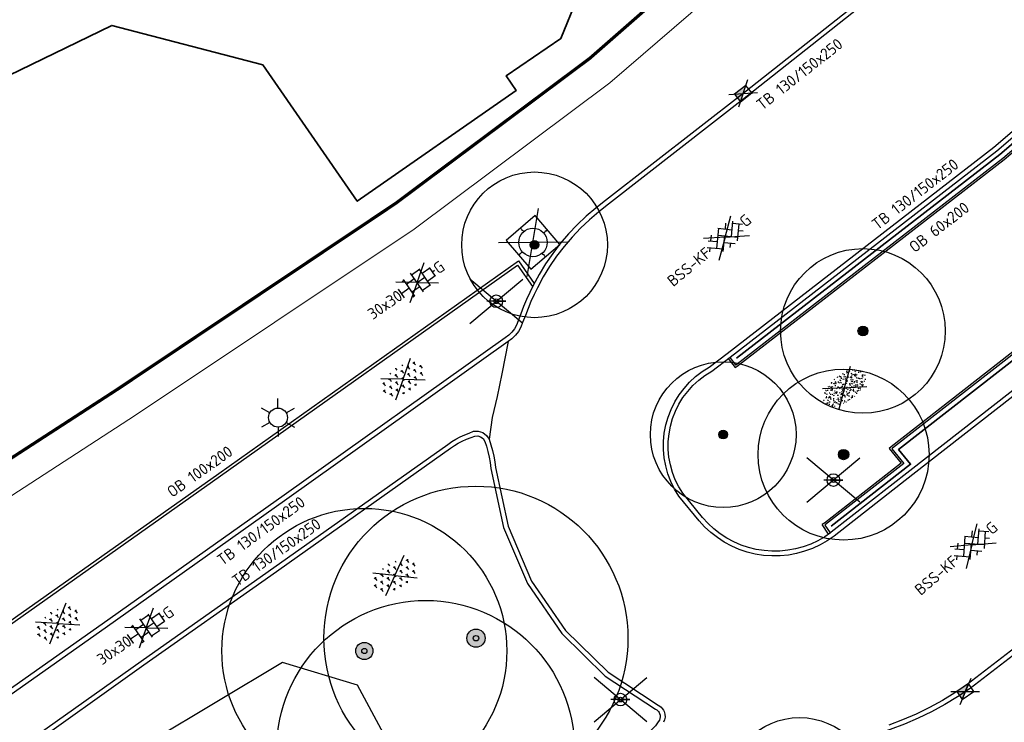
# Model space of a CAD drawing. Header units: metres. Extents: x 92877 to 94117, y 464509 to 465451.
# Tile 6 of 102: x 93062 to 93093, y 464864 to 464886. Entities that reach past the tile are written whole.
import ezdxf
from ezdxf.enums import TextEntityAlignment as Align

# ---------------------------------------------------------------- set-up
doc = ezdxf.new("R2010")
doc.units = ezdxf.units.M
doc.linetypes.add('XX-PROJECTGRENS', pattern=[18, 12, -3, 0, -3])
doc.layers.get('0').update_dxf_attribs({"linetype": 'CONTINUOUS'})
for name, color, linetype, lineweight in [('B-WE-GR-BOOM-S', 90, 'CONTINUOUS', 25), ('B-WE-KL-ET_LS_OV_LICHTMAST-S', 252, 'CONTINUOUS', 25), ('B-WE-OG-TOPOGRAFIE_BEBOUWING-GV', 252, 'CONTINUOUS', 35), ('B-WE-VH-VERHARDING-GV', 252, 'CONTINUOUS', 18), ('N-WE-KG-GRENS_PROJECT-G', 1, 'XX-PROJECTGRENS', 35), ('V-WE-GR-BEPLANTING_NATUUR-S', 90, 'CONTINUOUS', 25), ('V-WE-GR-GRAS-S', 60, 'CONTINUOUS', 25), ('V-WE-IE-MEUBILAIR_WEGMEUBILAIR_BOOMKRANS-S', 7, 'CONTINUOUS', 25), ('V-WE-IE-MEUBILAIR_WEGMEUBILAIR_VERKEERSBORD-S', 7, 'CONTINUOUS', 25), ('V-WE-IE-TERREINAFSCHEIDING_KUNSTMATIG_HEKWERK-G', 20, 'IE-TERREINAFSCHEIDING-KUNSTMATIG-V', 35), ('V-WE-OG-TERREIN_CULTUURSCHEIDING-G', 7, 'CONTINUOUS', 25), ('V-WE-RI-HWA_KOLK-S', 150, 'CONTINUOUS', 25), ('V-WE-VH-KANTOPSLUITING-T18', 10, 'CONTINUOUS', 18), ('V-WE-VH-KANTOPSLUITING_OPSLUITBAND_100X200-G', 150, 'VH-OPSLUITBAND_100X200-V', 25), ('V-WE-VH-KANTOPSLUITING_OPSLUITBAND_60X200-G', 150, 'VH-OPSLUITBAND_60X200-V', 25), ('V-WE-VH-KANTOPSLUITING_TROTTOIRBAND_130 150-G', 210, 'VH-TROTTOIRBAND_130-150-V', 25), ('V-WE-VH-KANTOPSLUITING_VOORKANTBAND-G', 50, 'CONTINUOUS', 25), ('V-WE-VH-MATERIAALGRENS-G', 7, 'CONTINUOUS-V', 25), ('V-WE-VH-VERHARDING_BETONSTRAATSTEEN-S', 252, 'CONTINUOUS', 25), ('V-WE-VH-VERHARDING_TEGEL-S', 252, 'CONTINUOUS', 25)]:
    doc.layers.add(name, color=color, linetype=linetype, lineweight=lineweight)
doc.styles.add('NLCS-ISO', font='NLCS-ISO.ttf')
doc.styles.add('NLCS-ISO-M200-T18', font='NLCS-ISO.ttf', dxfattribs={"height": 0.36})
doc.linetypes.add('CONTINUOUS-V', pattern='A,3.5,[24,NLCS.SHX,S=0.5,R=0,X=0,Y=0],3.5', length=7)
doc.linetypes.add('IE-TERREINAFSCHEIDING-KUNSTMATIG-V', pattern='A,2,[24,NLCS.SHX,S=0.6,R=0,X=-1,Y=0],2,[82,NLCS.SHX,S=0.75,R=90,X=0,Y=0],2,[24,NLCS.SHX,S=0.6,R=0,X=1,Y=0],2,-2', length=10)
doc.linetypes.add('VH-OPSLUITBAND_100X200-V', pattern='A,4,[24,NLCS.SHX,S=1,R=0,X=0,Y=0],4,-2,4,-2', length=16)
doc.linetypes.add('VH-OPSLUITBAND_60X200-V', pattern='A,3,[24,NLCS.SHX,S=1,R=0,X=0,Y=0],3,-2,2,-2', length=12)
doc.linetypes.add('VH-TROTTOIRBAND_130-150-V', pattern='A,2.5,[24,NLCS.SHX,S=1,R=0,X=0,Y=0],2.5,-2,2,-2,2,-2', length=15)

# ---------------------------------------------------------------- blocks, each defined once
blk = doc.blocks.new('V-SIE-WEG_BOOMKRANS')
at = {"color": 0}
for p, q in [((-0.836, -0.701), (0.836, 0.701)), ((0.836, -0.701), (-0.836, 0.701))]:
    blk.add_line(p, q, dxfattribs=at)
at = {"flags": 128}
blk.add_lwpolyline([(-0.6, -0.6), (0.6, -0.6), (0.6, 0.6), (-0.6, 0.6)], close=True, dxfattribs=at)
for points in [[(-0.001, 0.6), (-0.001, 0.551), (-0.016, 0.525), (-0.001, 0.498), (-0.001, 0.45)], [(0.6, 0.001), (0.551, 0.001), (0.525, 0.016), (0.498, 0.001), (0.45, 0.001)], [(-0.6, -0.001), (-0.551, -0.001), (-0.525, -0.016), (-0.498, -0.001), (-0.45, -0.001)], [(0.001, -0.6), (0.001, -0.551), (0.016, -0.525), (0.001, -0.498), (0.001, -0.45)]]:
    blk.add_lwpolyline(points, dxfattribs=at)
blk.add_circle((0, 0), 0.45)
blk = doc.blocks.new('V-SRI-KOLK_TROTTOIR-SO')
blk.add_hatch(color=256).paths.add_polyline_path([(1.125, 0.75), (-1.125, 0.75), (-1.125, -0.75)])
at = {"ltscale": 0.1}
for p, q in [((-1.875, 1.25), (1.875, -1.25)), ((1.875, 1.25), (-1.875, -1.25))]:
    blk.add_line(p, q, dxfattribs=at)
blk.add_line((-1.125, -0.75), (1.125, 0.75))
at = {"flags": 128}
blk.add_lwpolyline([(-1.125, -0.75), (1.125, -0.75), (1.125, 0.75), (-1.125, 0.75)], close=True, dxfattribs=at)
blk = doc.blocks.new('V-SVH-TEGEL_300X300_DUN_HALFST_KL-SO')
at = {"ltscale": 0.1}
for q in [(-2.73, 1.96), (2.73, 1.96), (-2.75, -1.98), (2.75, -1.98)]:
    blk.add_line((0, 0), q, dxfattribs=at)
for p, q in [((-1.5, -1.6), (-1.5, 1.6)), ((0, -1.78), (0, 1.78)), ((1.5, -1.6), (1.5, 1.6)), ((-3.08, 0.75), (-3, 0.75)), ((-3, -0.83), (-3, 0.83)), ((-3, 0), (-1.5, 0)), ((-1.84, 1.5), (-1.5, 1.5)), ((-1.5, 0.75), (0, 0.75)), ((0, 1.5), (1.5, 1.5)), ((0, 0), (1.5, 0)), ((1.5, 0.75), (3, 0.75)), ((3, -0.83), (3, 0.83)), ((3, 0), (3.39, 0)), ((-3.08, -0.75), (-3, -0.75)), ((-1.84, -1.5), (-1.5, -1.5)), ((-1.5, -0.75), (0, -0.75)), ((0, -1.5), (1.5, -1.5)), ((1.5, -0.75), (3, -0.75))]:
    blk.add_line(p, q)
at = {"style": 'NLCS-ISO'}
blk.add_attdef('FORMAAT', text='', height=1.8, dxfattribs=at).set_placement((-3.18, 0), align=Align.MIDDLE_RIGHT)
blk.add_attdef('KLEUR', text='', height=1.8, dxfattribs=at).set_placement((3.49, 0), align=Align.MIDDLE_LEFT)
at = {"style": 'NLCS-ISO', "flags": 1}
blk.add_attdef('FUNCTIE', text='', height=1.8, dxfattribs=at).set_placement((0.12, -3.58), align=Align.MIDDLE_CENTER)
blk = doc.blocks.new('V-SVH-BSS_KEIFORMAAT_KEPER_KL-SO')
for p, q in [((0, 0), (-2.8, 2.01)), ((-2.15, -0.53), (0.08, 1.7)), ((-2.15, 0.96), (-1.49, 1.62)), ((-0.02, 1.8), (1.56, 0.22)), ((0, 0), (2.8, 2.01)), ((0.82, 0.96), (1.48, 1.62)), ((-3.36, -0.25), (-2.89, 0.22)), ((-3.23, 0.55), (-1.41, -1.27)), ((-2.44, 1.25), (-1.41, 0.22)), ((-1.7, -1.56), (0.08, 0.22)), ((-0.67, 0.96), (1.56, -1.27)), ((0.82, -0.53), (2.54, 1.19)), ((1.14, -1.7), (3.05, 0.22)), ((2.3, 0.96), (3.39, -0.13)), ((0, 0), (-3.13, -2.25)), ((-0.67, -0.53), (0.58, -1.77)), ((-0.44, -1.78), (0.08, -1.27)), ((0, 0), (3.13, -2.25)), ((2.3, -0.53), (2.8, -1.02))]:
    blk.add_line(p, q)
at = {"style": 'NLCS-ISO'}
blk.add_attdef('FORMAAT', text='', height=1.8, dxfattribs=at).set_placement((-3.39, -0.02), align=Align.MIDDLE_RIGHT)
blk.add_attdef('KLEUR', text='', height=1.8, dxfattribs=at).set_placement((3.39, 0), align=Align.MIDDLE_LEFT)
at = {"style": 'NLCS-ISO', "flags": 1}
blk.add_attdef('FUNCTIE', text='', height=1.8, dxfattribs=at).set_placement((0.12, -3.58), align=Align.MIDDLE_CENTER)
blk = doc.blocks.new('V-SGR-GRAS_01-SO')
at = {"ltscale": 0.1}
for p, q in [((0, 0), (-1.427, 1.027)), ((-0.939, 0.84), (-1.004, 0.878)), ((-0.892, 0.812), (-0.817, 0.812)), ((-0.576, 0.919), (-0.64, 0.957)), ((-0.562, 0.919), (-0.509, 0.972)), ((-0.427, 0.785), (-0.499, 0.804)), ((-0.317, 0.812), (-0.242, 0.812)), ((-0.316, 0.774), (-0.244, 0.793)), ((-0.278, 0.735), (-0.291, 0.809)), ((-0.212, 0.998), (-0.269, 1.031)), ((0, 0), (1.427, 1.027)), ((0.073, 0.993), (0.138, 1.031)), ((0.239, 0.923), (0.312, 0.942)), ((0.258, 0.812), (0.333, 0.812)), ((0.317, 0.814), (0.304, 0.888)), ((0.594, 0.925), (0.522, 0.945)), ((0.649, 0.79), (0.584, 0.827)), ((0.833, 0.812), (0.908, 0.812)), ((0.912, 0.894), (0.907, 0.925)), ((0.927, 0.764), (0.992, 0.802)), ((1.012, 0.869), (0.947, 0.906)), ((1.15, 0.777), (1.077, 0.796)), ((1.109, 0.767), (1.182, 0.787)), ((-1.964, -0.07), (-1.977, 0.004)), ((-1.93, 0.188), (-1.925, 0.244)), ((-1.893, 0.237), (-1.921, 0.253)), ((-1.668, 0.023), (-1.595, 0.043)), ((-1.596, 0.241), (-1.649, 0.294)), ((-1.53, 0.316), (-1.595, 0.353)), ((-1.448, 0.644), (-1.521, 0.664)), ((-1.517, 0.187), (-1.442, 0.187)), ((-1.469, 0.576), (-1.482, 0.65)), ((-1.358, 0.206), (-1.431, 0.226)), ((-1.427, 0.476), (-1.354, 0.496)), ((0, 0), (-1.427, -1.027)), ((-1.421, 0.131), (-1.356, 0.168)), ((-1.369, 0.009), (-1.382, 0.083)), ((-1.375, 0.106), (-1.322, 0.159)), ((-1.334, 0.111), (-1.328, 0.186)), ((-1.302, 0.761), (-1.324, 0.774)), ((-1.284, 0.684), (-1.278, 0.759)), ((-1.167, 0.395), (-1.232, 0.432)), ((-1.172, 0.241), (-1.225, 0.294)), ((-1.154, 0.647), (-1.207, 0.7)), ((-1.112, 0.172), (-1.04, 0.192)), ((-1.032, 0.028), (-1.097, 0.066)), ((-0.968, 0.512), (-0.915, 0.565)), ((-0.893, 0.496), (-0.965, 0.515)), ((-0.942, 0.187), (-0.867, 0.187)), ((-0.923, 0.418), (-0.858, 0.456)), ((-0.873, 0.655), (-0.886, 0.729)), ((-0.803, 0.057), (-0.875, 0.077)), ((-0.871, 0.625), (-0.799, 0.644)), ((-0.804, 0.474), (-0.869, 0.511)), ((-0.747, 0.241), (-0.8, 0.294)), ((-0.773, 0.089), (-0.786, 0.163)), ((-0.73, 0.647), (-0.783, 0.7)), ((-0.739, 0.034), (-0.732, 0.109)), ((-0.669, 0.107), (-0.734, 0.145)), ((-0.689, 0.607), (-0.682, 0.682)), ((-0.557, 0.321), (-0.485, 0.34)), ((-0.441, 0.553), (-0.506, 0.59)), ((-0.425, 0.706), (-0.36, 0.743)), ((-0.337, 0.347), (-0.41, 0.366)), ((-0.323, 0.241), (-0.376, 0.294)), ((-0.306, 0.186), (-0.371, 0.224)), ((-0.367, 0.187), (-0.292, 0.187)), ((-0.305, 0.647), (-0.358, 0.7)), ((-0.243, 0.017), (-0.17, 0.036)), ((-0.178, 0.169), (-0.191, 0.242)), ((-0.078, 0.632), (-0.143, 0.669)), ((-0.143, -0.043), (-0.137, 0.032)), ((-0.093, 0.53), (-0.087, 0.604)), ((-0.085, 0.159), (-0.032, 0.212)), ((-0.069, 0.189), (-0.004, 0.227)), ((0.057, 0.265), (-0.008, 0.303)), ((-0.002, 0.47), (0.071, 0.489)), ((0, 0), (1.427, -1.027)), ((0.101, 0.241), (0.048, 0.294)), ((0.128, 0.636), (0.056, 0.656)), ((0.119, 0.647), (0.066, 0.7)), ((0.218, 0.198), (0.146, 0.217)), ((0.208, 0.187), (0.283, 0.187)), ((0.286, 0.711), (0.221, 0.748)), ((0.313, 0.166), (0.385, 0.185)), ((0.322, 0.565), (0.375, 0.618)), ((0.42, 0.344), (0.355, 0.382)), ((0.417, 0.248), (0.404, 0.322)), ((0.429, 0.477), (0.494, 0.514)), ((0.526, 0.241), (0.472, 0.294)), ((0.543, 0.647), (0.49, 0.7)), ((0.555, -0.022), (0.49, 0.015)), ((0.502, 0.452), (0.509, 0.527)), ((0.554, 0.619), (0.626, 0.638)), ((0.684, 0.487), (0.611, 0.507)), ((0.774, 0.049), (0.701, 0.069)), ((0.784, 0.423), (0.719, 0.461)), ((0.783, 0.187), (0.858, 0.187)), ((0.918, 0.057), (0.853, 0.094)), ((0.868, 0.315), (0.941, 0.334)), ((0.95, 0.241), (0.897, 0.294)), ((0.967, 0.647), (0.914, 0.7)), ((1.012, 0.328), (0.999, 0.402)), ((1.147, 0.502), (1.082, 0.54)), ((1.098, 0.375), (1.104, 0.45)), ((1.239, 0.338), (1.167, 0.358)), ((1.183, 0.011), (1.255, 0.03)), ((1.206, 0.212), (1.259, 0.265)), ((1.282, 0.136), (1.217, 0.173)), ((1.283, 0.248), (1.348, 0.286)), ((1.374, 0.241), (1.321, 0.294)), ((1.392, 0.647), (1.339, 0.7)), ((1.358, 0.187), (1.433, 0.187)), ((1.424, 0.463), (1.496, 0.483)), ((1.51, 0.581), (1.445, 0.619)), ((1.645, 0.215), (1.58, 0.252)), ((1.607, 0.407), (1.594, 0.481)), ((1.693, 0.298), (1.7, 0.373)), ((1.795, 0.19), (1.722, 0.209)), ((1.738, 0.159), (1.81, 0.179)), ((1.798, 0.241), (1.745, 0.294)), ((1.933, 0.187), (1.948, 0.187)), ((-1.918, -0.157), (-1.854, -0.119)), ((-1.824, -0.083), (-1.897, -0.064)), ((-1.759, -0.13), (-1.823, -0.092)), ((-1.782, -0.301), (-1.729, -0.248)), ((-1.624, -0.496), (-1.689, -0.459)), ((-1.631, -0.572), (-1.684, -0.519)), ((-1.613, -0.166), (-1.667, -0.113)), ((-1.567, -0.438), (-1.492, -0.438)), ((-1.535, -0.657), (-1.498, -0.636)), ((-1.395, -0.051), (-1.46, -0.013)), ((-1.385, -0.462), (-1.378, -0.387)), ((-1.353, -0.281), (-1.281, -0.261)), ((-1.269, -0.232), (-1.341, -0.212)), ((-1.261, -0.417), (-1.326, -0.38)), ((-1.269, -0.557), (-1.282, -0.483)), ((-1.207, -0.572), (-1.26, -0.519)), ((-1.179, -0.67), (-1.252, -0.651)), ((-1.189, -0.166), (-1.242, -0.113)), ((-1.126, -0.784), (-1.191, -0.746)), ((-1.065, -0.386), (-1, -0.348)), ((-1.039, -0.585), (-0.967, -0.565)), ((-0.992, -0.438), (-0.917, -0.438)), ((-0.897, -0.338), (-0.962, -0.301)), ((-0.898, -0.654), (-0.845, -0.601)), ((-0.783, -0.572), (-0.836, -0.519)), ((-0.763, -0.705), (-0.828, -0.667)), ((-0.765, -0.166), (-0.818, -0.113)), ((-0.798, -0.132), (-0.726, -0.112)), ((-0.789, -0.539), (-0.782, -0.464)), ((-0.713, -0.381), (-0.786, -0.361)), ((-0.674, -0.477), (-0.687, -0.403)), ((-0.534, -0.259), (-0.599, -0.222)), ((-0.567, -0.098), (-0.502, -0.061)), ((-0.491, -0.248), (-0.438, -0.195)), ((-0.484, -0.436), (-0.411, -0.416)), ((-0.399, -0.626), (-0.464, -0.588)), ((-0.417, -0.438), (-0.342, -0.438)), ((-0.358, -0.572), (-0.411, -0.519)), ((-0.341, -0.166), (-0.394, -0.113)), ((-0.248, -0.091), (-0.32, -0.072)), ((-0.171, -0.18), (-0.236, -0.143)), ((-0.158, -0.529), (-0.23, -0.51)), ((-0.211, -0.614), (-0.146, -0.577)), ((-0.193, -0.616), (-0.187, -0.541)), ((-0.169, -0.74), (-0.097, -0.72)), ((-0.036, -0.547), (-0.101, -0.509)), ((-0.078, -0.398), (-0.091, -0.324)), ((0.066, -0.572), (0.013, -0.519)), ((0.084, -0.166), (0.031, -0.113)), ((0.072, -0.287), (0.144, -0.268)), ((0.192, -0.101), (0.127, -0.064)), ((0.158, -0.438), (0.233, -0.438)), ((0.308, -0.24), (0.235, -0.221)), ((0.327, -0.468), (0.262, -0.43)), ((0.287, -0.327), (0.352, -0.289)), ((0.397, -0.678), (0.325, -0.659)), ((0.386, -0.591), (0.459, -0.572)), ((0.393, -0.601), (0.446, -0.548)), ((0.402, -0.693), (0.409, -0.618)), ((0.49, -0.572), (0.437, -0.519)), ((0.452, -0.12), (0.459, -0.046)), ((0.508, -0.166), (0.455, -0.113)), ((0.517, -0.318), (0.504, -0.244)), ((0.69, -0.389), (0.625, -0.351)), ((0.627, -0.138), (0.7, -0.119)), ((0.733, -0.438), (0.808, -0.438)), ((0.825, -0.755), (0.76, -0.718)), ((0.785, -0.039), (0.85, -0.002)), ((0.863, -0.389), (0.791, -0.37)), ((0.799, -0.195), (0.852, -0.142)), ((0.914, -0.572), (0.861, -0.519)), ((0.932, -0.166), (0.879, -0.113)), ((0.942, -0.442), (1.014, -0.423)), ((1.053, -0.31), (0.988, -0.272)), ((0.998, -0.77), (1.004, -0.696)), ((1.048, -0.198), (1.054, -0.123)), ((1.112, -0.239), (1.099, -0.165)), ((1.188, -0.676), (1.123, -0.639)), ((1.141, -0.556), (1.206, -0.518)), ((1.212, -0.805), (1.199, -0.731)), ((1.329, -0.1), (1.256, -0.08)), ((1.256, -0.746), (1.328, -0.727)), ((1.339, -0.572), (1.286, -0.519)), ((1.356, -0.166), (1.303, -0.113)), ((1.308, -0.438), (1.383, -0.438)), ((1.419, -0.538), (1.346, -0.518)), ((1.416, -0.231), (1.351, -0.193)), ((1.551, -0.597), (1.486, -0.56)), ((1.497, -0.293), (1.569, -0.274)), ((1.639, -0.268), (1.704, -0.231)), ((1.643, -0.275), (1.65, -0.2)), ((1.684, -0.547), (1.736, -0.495)), ((1.707, -0.159), (1.694, -0.085)), ((1.713, -0.522), (1.71, -0.519)), ((1.779, -0.152), (1.715, -0.114)), ((1.781, -0.166), (1.728, -0.113)), ((1.884, -0.248), (1.812, -0.229)), ((-0.836, -0.943), (-0.853, -0.926)), ((-0.725, -0.889), (-0.652, -0.869)), ((-0.709, -0.902), (-0.644, -0.864)), ((-0.624, -0.819), (-0.696, -0.799)), ((-0.582, -0.994), (-0.587, -0.97)), ((-0.376, -0.979), (-0.429, -0.926)), ((-0.265, -0.992), (-0.33, -0.955)), ((-0.068, -0.968), (-0.141, -0.948)), ((-0.014, -1.008), (0.039, -0.955)), ((0.048, -0.979), (-0.005, -0.926)), ((0.021, -0.964), (0.008, -0.89)), ((0.099, -0.913), (0.034, -0.876)), ((0.172, -1.037), (0.218, -1.024)), ((0.462, -0.834), (0.397, -0.797)), ((0.472, -0.979), (0.419, -0.926)), ((0.617, -0.884), (0.604, -0.81)), ((0.643, -0.843), (0.708, -0.806)), ((0.701, -0.895), (0.773, -0.876)), ((0.856, -0.938), (0.844, -0.926)), ((0.953, -0.827), (0.88, -0.808))]:
    blk.add_line(p, q, dxfattribs=at)
at = {"ltscale": 0.1, "style": 'NLCS-ISO'}
blk.add_attdef('TYPE', text='', height=0.5, dxfattribs=at).set_placement((3.471, -0.016), align=Align.MIDDLE_CENTER)
blk = doc.blocks.new('V-SGR-BEPLANTING_SOORT_01-SO')
at = {"ltscale": 0.1}
for q in [(-1.427, 1.027), (1.427, 1.027), (-1.427, -1.027), (1.427, -1.027)]:
    blk.add_line((0, 0), q, dxfattribs=at)
for p, q in [((-0.577, 0.993), (-0.577, 0.875)), ((0, 1), (-0.022, 1.038)), ((0, 1), (0.022, 1.038)), ((0, 1), (0, 0.875)), ((0.577, 0.992), (0.577, 0.875)), ((-1.732, 0), (-1.804, 0.125)), ((-1.732, 0), (-1.66, 0.125)), ((-1.732, 0), (-1.732, -0.125)), ((-1.443, 0.5), (-1.516, 0.625)), ((-1.443, 0.5), (-1.371, 0.625)), ((-1.443, 0.5), (-1.443, 0.375)), ((-1.155, 0), (-1.227, 0.125)), ((-1.155, 0), (-1.083, 0.125)), ((-1.155, 0), (-1.155, -0.125)), ((-0.866, 0.5), (-0.938, 0.625)), ((-0.866, 0.5), (-0.794, 0.625)), ((-0.866, 0.5), (-0.866, 0.375)), ((-0.577, 0), (-0.65, 0.125)), ((-0.577, 0), (-0.505, 0.125)), ((-0.577, 0), (-0.577, -0.125)), ((-0.289, 0.5), (-0.361, 0.625)), ((-0.289, 0.5), (-0.217, 0.625)), ((-0.289, 0.5), (-0.289, 0.375)), ((0, 0), (-0.072, 0.125)), ((0, 0), (0.072, 0.125)), ((0, 0), (0, -0.125)), ((0.289, 0.5), (0.217, 0.625)), ((0.289, 0.5), (0.361, 0.625)), ((0.289, 0.5), (0.289, 0.375)), ((0.577, 0), (0.505, 0.125)), ((0.577, 0), (0.65, 0.125)), ((0.577, 0), (0.577, -0.125)), ((0.866, 0.5), (0.794, 0.625)), ((0.866, 0.5), (0.938, 0.625)), ((0.866, 0.5), (0.866, 0.375)), ((1.155, 0), (1.083, 0.125)), ((1.155, 0), (1.227, 0.125)), ((1.155, 0), (1.155, -0.125)), ((1.443, 0.5), (1.371, 0.625)), ((1.443, 0.5), (1.516, 0.625)), ((1.443, 0.5), (1.443, 0.375)), ((1.732, 0), (1.66, 0.125)), ((1.732, 0), (1.804, 0.125)), ((1.732, 0), (1.732, -0.125)), ((-1.443, -0.5), (-1.516, -0.375)), ((-1.443, -0.5), (-1.371, -0.375)), ((-1.443, -0.5), (-1.443, -0.625)), ((-0.866, -0.5), (-0.938, -0.375)), ((-0.866, -0.5), (-0.794, -0.375)), ((-0.866, -0.5), (-0.866, -0.625)), ((-0.289, -0.5), (-0.361, -0.375)), ((-0.289, -0.5), (-0.217, -0.375)), ((-0.289, -0.5), (-0.289, -0.625)), ((0.289, -0.5), (0.217, -0.375)), ((0.289, -0.5), (0.361, -0.375)), ((0.289, -0.5), (0.289, -0.625)), ((0.866, -0.5), (0.794, -0.375)), ((0.866, -0.5), (0.938, -0.375)), ((0.866, -0.5), (0.866, -0.625)), ((1.443, -0.5), (1.371, -0.375)), ((1.443, -0.5), (1.516, -0.375)), ((1.443, -0.5), (1.443, -0.625)), ((-0.581, -0.994), (-0.65, -0.875)), ((-0.574, -0.995), (-0.505, -0.875)), ((0, -1), (-0.072, -0.875)), ((0, -1), (0.072, -0.875)), ((0, -1), (0, -1.039)), ((0.574, -0.994), (0.505, -0.875)), ((0.582, -0.993), (0.65, -0.875))]:
    blk.add_line(p, q)
at = {"style": 'NLCS-ISO'}
blk.add_attdef('TYPE', text='', height=0.5, dxfattribs=at).set_placement((3.471, -0.016), align=Align.MIDDLE_CENTER)
blk = doc.blocks.new('Verkeersbord')
at = {"color": 0}
for p, q in [((-0.836, -0.701), (0.836, 0.701)), ((0.836, -0.701), (-0.836, 0.701))]:
    blk.add_line(p, q, dxfattribs=at)
for p, q in [((0.3, 0), (-0.3, 0)), ((0, 0), (0.3, 0))]:
    blk.add_line(p, q)
for radius in [0.2, 0.0745]:
    blk.add_circle((0, 0), radius)
blk = doc.blocks.new('SGR-BOOM_01')
at = {"ltscale": 0.1}
h = blk.add_hatch(color=256, dxfattribs=at)
edge = h.paths.add_edge_path()
edge.add_arc((0, 0), 0.15, 0, 360)
for radius in [2.5, 0.045]:
    blk.add_circle((0, 0), radius)
blk.add_circle((0, 0), 0.15, dxfattribs=at)
blk = doc.blocks.new('Q_LICHTMAST')
for points in [[(0, 0.3), (0, 0.6)], [(-0.26, 0.15), (-0.52, 0.3)], [(0.26, 0.15), (0.52, 0.3)], [(-0.26, -0.15), (-0.52, -0.3)], [(0, -0.3), (0, -0.6)], [(0.26, -0.15), (0.52, -0.3)]]:
    blk.add_lwpolyline(points)
blk.add_circle((0, 0), 0.3)

msp = doc.modelspace()

# ---------------------------------------------------------------- linework, layer by layer
at = {"layer": 'B-WE-OG-TOPOGRAFIE_BEBOUWING-GV', "flags": 128}
msp.add_lwpolyline([(93091.44, 464898.512), (93089.84, 464897.716), (93090.025, 464897.34), (93086.05, 464894.509), (93085.52, 464895.657), (93082.47, 464894.225), (93081.42, 464896.46), (93081.02, 464896.27), (93080.866, 464895.362), (93079.016, 464894.493), (93078.327, 464895.008), (93076.433, 464894.118), (93078.785, 464888.806), (93078.584, 464888.717), (93079.292, 464887.116), (93078.773, 464885.846), (93077.049, 464884.671), (93077.364, 464884.209), (93072.343, 464880.707), (93069.359, 464885.016), (93064.594, 464886.262), (93059.881, 464883.97), (93057.917, 464888.124), (93057.123, 464889.802)], dxfattribs=at)
at = {"layer": 'B-WE-VH-VERHARDING-GV', "flags": 128}
msp.add_lwpolyline([(93092.411, 464897.318), (93086.56, 464892.81), (93087.99, 464891.06), (93080.316, 464884.444), (93074.136, 464879.828), (93065.345, 464873.954), (93058.12, 464869.27)], dxfattribs=at)
at = {"layer": 'N-WE-KG-GRENS_PROJECT-G', "const_width": 0.1, "flags": 128}
msp.add_lwpolyline([(93142.804, 465086.89), (93145.447, 465089.504), (93147.332, 465091.955), (93148.613, 465093.182), (93161.411, 465113.679), (93167.204, 465122.957), (93170.456, 465128.173), (93179.763, 465143.103), (93186.894, 465154.496), (93187.89, 465154.904), (93188.17, 465154.679), (93191.39, 465152.077), (93194.828, 465149.413), (93202.752, 465142.922), (93211.334, 465136.086), (93246.401, 465107.701), (93253.059, 465102.314), (93253.343, 465100.976), (93245.804, 465089.865), (93244.522, 465087.941), (93231.812, 465069.293), (93227.954, 465063.58), (93226.853, 465062.424), (93215.691, 465046.012), (93211.996, 465040.636), (93204.425, 465029.753), (93202.609, 465027.143), (93198.032, 465020.213), (93194.363, 465014.869), (93190.619, 465009.505), (93189.819, 465008.221), (93185.531, 465002.305), (93181.433, 464996.691), (93178.696, 464993.153), (93172.103, 464984.564), (93163.085, 464972.835), (93161.131, 464970.564), (93154.083, 464961.647), (93148.985, 464955.311), (93145.469, 464951.039), (93138.605, 464942.927), (93131.702, 464935.14), (93128.236, 464931.41), (93126.865, 464929.653), (93122.062, 464924.79), (93112.82, 464915.353), (93112.694, 464915.474), (93110.007, 464912.809), (93108.158, 464914.641), (93097.954, 464904.418), (93099.616, 464902.379), (93097.346, 464900.004), (93095.105, 464898.042), (93093.141, 464896.427), (93087.358, 464891.835), (93084.647, 464889.561), (93079.687, 464885.222), (93073.559, 464880.645), (93064.795, 464874.789), (93057.662, 464870.165), (93057.255, 464870.007), (93057.168, 464870.002), (93056.607, 464870.091), (93053.277, 464868.411), (93060.039, 464854.372), (93062.426, 464849.152), (93065.249, 464843.338), (93068.532, 464844.778), (93069.154, 464846.147), (93077.316, 464850.716), (93083.11, 464853.91), (93083.112, 464853.905), (93087.983, 464856.618), (93087.623, 464857.315), (93087.914, 464857.845), (93094.137, 464862.208), (93094.032, 464862.502), (93094.431, 464862.805), (93094.609, 464862.539), (93096.966, 464864.191), (93097.445, 464863.691), (93100.286, 464866.409), (93107.265, 464873.112), (93113.757, 464878.765), (93119.027, 464883.354), (93126.19, 464890.319), (93126.053, 464890.447), (93129.224, 464893.588), (93132.754, 464897.33), (93136.979, 464901.466), (93141.064, 464906.039), (93145.123, 464910.02), (93146.946, 464911.937), (93151.571, 464916.872), (93154.026, 464919.546), (93161.923, 464928.693), (93166.437, 464933.828), (93170.519, 464938.737), (93174.372, 464943.51), (93176.337, 464945.983), (93178.669, 464948.924), (93181.236, 464952.541), (93184.321, 464956.452), (93185.617, 464958.052), (93188.572, 464961.84), (93195.315, 464970.699), (93197.093, 464969.277), (93199.637, 464972.465), (93198.95, 464972.958), (93202.951, 464977.949), (93202.249, 464978.521), (93202.364, 464978.666), (93202.234, 464979.72), (93202.711, 464980.328), (93203.771, 464980.458), (93206.283, 464983.648), (93206.153, 464984.709), (93206.628, 464985.314), (93207.678, 464985.434), (93209.477, 464987.722), (93211.5, 464990.295), (93211.38, 464991.345), (93211.858, 464991.954), (93212.908, 464992.074), (93215.413, 464995.259), (93215.283, 464996.319), (93215.758, 464996.923), (93216.817, 464997.043), (93217.976, 464998.513), (93217.195, 464999.188), (93221.285, 465004.117), (93220.562, 465004.619), (93224.498, 465009.504), (93223.744, 465010.107), (93228.745, 465016.379), (93228.548, 465017.661), (93229.799, 465019.138), (93230.171, 465019.204), (93232.859, 465016.92), (93240.879, 465028.723), (93247.237, 465037.466), (93243.345, 465039.426), (93245.385, 465042.407), (93267.791, 465074.762), (93271.654, 465080.832), (93274.315, 465084.653), (93274.677, 465085.271), (93280.631, 465092.992), (93283.915, 465097.533), (93293.238, 465109.1), (93296.471, 465112.853), (93305.145, 465123.792), (93308.461, 465126.639), (93309.398, 465127), (93310.34, 465127.104), (93311.021, 465127.029), (93311.569, 465126.572), (93314.325, 465123.425), (93311.446, 465121.218), (93317.763, 465113.435), (93320.742, 465115.844), (93321.734, 465114.618), (93318.743, 465112.198), (93332.363, 465095.383), (93335.324, 465097.784), (93336.313, 465096.566), (93333.394, 465094.197), (93346.863, 465077.572), (93349.745, 465079.914), (93350.754, 465078.674), (93347.845, 465076.305), (93354.176, 465068.5), (93362.85, 465075.591), (93361.376, 465077.286), (93365.219, 465080.332), (93350.596, 465098.232), (93346.729, 465095.077), (93346.089, 465095.987), (93350.715, 465099.775, 0.50922), (93350.922, 465101.967), (93324.402, 465134.651), (93320.907, 465131.811), (93318.885, 465134.322, -0.098106), (93317.859, 465136.546), (93317.809, 465136.827), (93329.287, 465148.479), (93335.156, 465154.254), (93344.697, 465163.309, -0.349567), (93347.493, 465163.354), (93347.813, 465163.049), (93349.127, 465161.413), (93346.391, 465159.229), (93348.191, 465157.343), (93348.243, 465157.384), (93353.341, 465151.084), (93356.361, 465153.524), (93357.294, 465152.369), (93354.273, 465149.929), (93367.901, 465133.094), (93370.919, 465135.533), (93371.856, 465134.369), (93368.844, 465131.928), (93379.841, 465118.334), (93382.859, 465120.772), (93383.785, 465119.621), (93380.762, 465117.178), (93384.644, 465112.392), (93390.968, 465117.536), (93393.698, 465119.744), (93389.575, 465124.751), (93393.126, 465127.653), (93381.652, 465141.958), (93378.045, 465139.012), (93374.932, 465142.847), (93384.724, 465150.628, 0.393005), (93384.971, 465152.673), (93376.322, 465163.131, 0.393551), (93374.278, 465163.377), (93369.858, 465159.798), (93359.893, 465172.144), (93359.196, 465171.59), (93356.894, 465174.416), (93366.327, 465182.365), (93383.74, 465196.71, -0.309181), (93386.819, 465196.235), (93386.977, 465196.072), (93387.797, 465195.067), (93385.13, 465192.859), (93391.412, 465185.104), (93394.43, 465187.543), (93395.435, 465186.298), (93392.425, 465183.858), (93405.872, 465167.212), (93408.891, 465169.662), (93409.895, 465168.418), (93406.884, 465165.977), (93415.682, 465155.114), (93422.305, 465160.477), (93419.312, 465164.504), (93427.805, 465171.459), (93432.936, 465175.602, 0.389945), (93433.117, 465177.605), (93406.306, 465210.598, 0.403895), (93404.272, 465210.792), (93395.071, 465203.259, -0.04985), (93394.529, 465205.075), (93406.003, 465214.474), (93406.153, 465214.258), (93408.855, 465216.515), (93413.243, 465220.126), (93424.061, 465228.978), (93433.335, 465236.564), (93456.901, 465255.803), (93462.358, 465260.256), (93474.24, 465257.384), (93487.491, 465268.365), (93481.957, 465274.413), (93477.953, 465270.75), (93460.622, 465275.164), (93454.054, 465277.377), (93450.532, 465272.851), (93448.516, 465271.205), (93400.455, 465231.959), (93399.011, 465233.652), (93395.691, 465230.975), (93395.475, 465231.241), (93389.321, 465226.059), (93372.983, 465212.672), (93260.058, 465121.022), (93254.212, 465128.327), (93255.485, 465129.359), (93251.172, 465134.67), (93250.976, 465134.513), (93249.73, 465136.066), (93249.925, 465136.222), (93245.512, 465141.593), (93245.414, 465141.489), (93215.797, 465178.086), (93224.817, 465185.374), (93221.615, 465189.311), (93221.504, 465189.439), (93221.504, 465189.484), (93221.582, 465189.664), (93258.555, 465216.278), (93287.858, 465237.306), (93316.719, 465257.815), (93323.665, 465262.74), (93325.266, 465260.773), (93334.631, 465268.404), (93348.967, 465280.041), (93353.283, 465283.494), (93353.525, 465283.192), (93373.219, 465297.094), (93403.844, 465318.948), (93403.686, 465319.158), (93405.483, 465320.403), (93410.351, 465324.912), (93402.835, 465333.569), (93398.335, 465338.895), (93392.573, 465334.08), (93389.104, 465331.474), (93348.447, 465302.964), (93320.1, 465282.787), (93289.014, 465260.48), (93254.82, 465235.917), (93226.588, 465215.717), (93213.129, 465205.995), (93182.769, 465181.222), (93183.254, 465180.57), (93182.292, 465179.905), (93183.685, 465178.016), (93174.631, 465171.467), (93173.396, 465173.195), (93172.303, 465172.388), (93168.471, 465170.193), (93170.119, 465168.084), (93171.264, 465166.905), (93171.887, 465165.92), (93172.046, 465165.485), (93172.061, 465164.02), (93171.791, 465162.221), (93171.603, 465161.889), (93167.902, 465156.013), (93164.39, 465150.403), (93160.435, 465144.058), (93158.382, 465140.726), (93156.607, 465137.917), (93154.807, 465135.049), (93153.786, 465134.188), (93154.016, 465133.775), (93153.338, 465133.133), (93153.16, 465132.506), (93153.134, 465132.463), (93152.077, 465130.671), (93150.973, 465128.906), (93147.775, 465123.769), (93144.058, 465117.809), (93140.544, 465112.153), (93139.017, 465109.781), (93136.381, 465105.485), (93134.48, 465102.415), (93134.183, 465101.965), (93133.958, 465101.735), (93130.915, 465098.93), (93126.03, 465094.455), (93121.818, 465090.575), (93117.904, 465086.833), (93113.47, 465082.448), (93112.834, 465082.495), (93109.779, 465079.439), (93106.782, 465076.441), (93106.819, 465075.801), (93105.522, 465074.513), (93100.162, 465069.076), (93097.993, 465066.793), (93094.572, 465063.113), (93089.135, 465057.106), (93083.693, 465051.015), (93080.417, 465047.335), (93077.017, 465043.497), (93073.934, 465040.014), (93073.472, 465039.534), (93072.001, 465037.863), (93071.812, 465037.638), (93069.705, 465035.225), (93068.078, 465033.424), (93064.121, 465029.238), (93059.891, 465024.784), (93054.546, 465019.348), (93051.829, 465016.783), (93042.954, 465008.588), (93039.428, 465005.328), (93039.04, 465005.881), (93035.768, 465003.501), (93034.642, 465002.582), (93035.282, 465001.847), (93028.269, 464995.871), (93027.63, 464996.626), (93025.853, 464995.108), (93024.898, 464994.489), (93025.348, 464993.801), (93025.385, 464993.139), (93023.546, 464991.657), (93020.74, 464989.867), (93009.831, 464980.839), (93002.614, 464974.822), (93001.219, 464974.424), (92997.627, 464972.314), (93000.275, 464968.182), (93003.222, 464963.818), (93004.539, 464962.472), (93005.558, 464961.008), (93007.714, 464956.785), (93011.389, 464958.36), (93011.758, 464959.803), (93016.761, 464964.005), (93022.798, 464969.066), (93023.124, 464969.069), (93023.859, 464969.958), (93031.994, 464976.787), (93034.007, 464978.44), (93039.335, 464982.95), (93042.149, 464985.327), (93043.343, 464986.286), (93048.652, 464990.9), (93051.638, 464993.482), (93054.319, 464995.599), (93054.16, 464995.728), (93056.817, 464998.088), (93056.95, 464998.249), (93057.025, 464998.223), (93061.752, 465002.708), (93069.172, 465009.817), (93070.327, 465011.305), (93072.947, 465014.003), (93077.454, 465018.647), (93081.951, 465023.517), (93086.147, 465028.149), (93090.291, 465032.813), (93095.645, 465038.867), (93100.706, 465044.522), (93107.652, 465052.218), (93109.08, 465053.733), (93109.476, 465054.154), (93112.165, 465057.006), (93113.936, 465058.77), (93117.521, 465062.601), (93121.643, 465066.775), (93123.547, 465068.699), (93128.69, 465073.617), (93128.797, 465073.72), (93131.858, 465076.592), (93136.523, 465080.981), (93138.359, 465082.708)], format="xyb", close=True, dxfattribs=at)
at = {"layer": 'V-WE-IE-TERREINAFSCHEIDING_KUNSTMATIG_HEKWERK-G', "flags": 128}
for points in [[(93084.316, 464875.753), (93092.636, 464882.189), (93098.757, 464887.433), (93102.719, 464891.077), (93103.132, 464890.642), (93105.802, 464893.097), (93106.652, 464893.93), (93106.239, 464894.365), (93111.127, 464899.15), (93111.781, 464899.743)], [(93116.381, 464895.536), (93116.239, 464895.378), (93113.321, 464892.654), (93111.901, 464891.314), (93105.318, 464885.103), (93097.389, 464878.399), (93097.015, 464878.869), (93095.727, 464877.781), (93089.436, 464872.871), (93089.819, 464872.408), (93087.314, 464870.453)]]:
    msp.add_lwpolyline(points, dxfattribs=at)
at = {"layer": 'V-WE-OG-TERREIN_CULTUURSCHEIDING-G', "flags": 128}
msp.add_lwpolyline([(93073.994, 464862.385), (93072.349, 464865.437), (93069.983, 464866.146), (93065.83, 464863.667), (93065.276, 464861.811), (93067.077, 464858.468), (93069.069, 464857.871), (93073.324, 464860.148)], close=True, dxfattribs=at)
at = {"layer": 'V-WE-VH-KANTOPSLUITING_OPSLUITBAND_100X200-G', "flags": 128}
msp.add_lwpolyline([(93060.695, 464864.824), (93059.91, 464866.309), (93068.029, 464872.038), (93077.407, 464878.688), (93077.881, 464878.016)], dxfattribs=at)
at = {"layer": 'V-WE-VH-KANTOPSLUITING_OPSLUITBAND_60X200-G', "flags": 128}
for points in [[(93084.058, 464875.743), (93084.279, 464875.458), (93084.336, 464875.503), (93092.769, 464882.026), (93098.897, 464887.276), (93102.709, 464890.783), (93103.122, 464890.347), (93105.946, 464892.945), (93106.947, 464893.924), (93106.534, 464894.36), (93111.271, 464898.997), (93111.987, 464899.646), (93112.029, 464899.682), (93112.073, 464899.721), (93111.843, 464899.996)], [(93116.617, 464895.594), (93116.365, 464895.855), (93116.281, 464895.746), (93116.247, 464895.702), (93116.089, 464895.526), (93113.177, 464892.807), (93111.757, 464891.467), (93105.178, 464885.259), (93097.418, 464878.699), (93097.044, 464879.169), (93096.974, 464879.11), (93095.595, 464877.944), (93089.207, 464872.958), (93089.137, 464872.903), (93089.519, 464872.441), (93087.099, 464870.552), (93087.078, 464870.537), (93087.029, 464870.502)]]:
    msp.add_lwpolyline(points, dxfattribs=at)
at = {"layer": 'V-WE-VH-KANTOPSLUITING_TROTTOIRBAND_130 150-G', "flags": 128}
for points in [[(93240.061, 465029.298), (93239.975, 465029.172), (93238.334, 465029.88), (93236.833, 465029.958), (93234.337, 465029.802), (93232.464, 465029.389), (93229.946, 465028.834), (93229.801, 465028.801), (93227.252, 465025.063), (93227.781, 465022.578), (93223.748, 465016.756), (93220.82, 465012.531), (93219.326, 465010.372), (93213.208, 465001.369), (93207.095, 464992.521), (93200.735, 464983.867), (93198.854, 464981.31), (93190.57, 464970.518), (93190.135, 464969.966), (93188.51, 464967.907), (93187.357, 464966.446), (93182.907, 464960.807), (93178.219, 464954.887), (93175.078, 464950.944), (93170.661, 464945.424), (93162.826, 464935.802), (93156.699, 464928.501), (93155.388, 464926.98), (93154.324, 464925.747), (93153.328, 464924.593), (93149.729, 464920.536), (93142.332, 464912.506), (93139.797, 464909.9), (93139.034, 464909.115), (93136.137, 464906.139), (93130.366, 464900.275), (93127.872, 464900.314), (93124.56, 464896.927), (93115.346, 464887.862), (93115.367, 464885.333), (93114.259, 464884.307), (93113.225, 464883.349), (93110.649, 464880.962), (93104.635, 464875.739), (93102.821, 464874.229), (93101.738, 464873.328), (93097.562, 464869.854), (93097.282, 464869.62), (93094.984, 464867.856), (93091.695, 464865.33), (93091.3, 464865.066), (93090.895, 464864.82), (93090.48, 464864.594), (93090.055, 464864.386), (93089.621, 464864.197), (93089.177, 464864.029), (93088.729, 464863.881), (93088.667, 464863.862), (93088.607, 464863.845), (93088.546, 464863.827), (93088.485, 464863.81), (93088.43, 464863.795), (93088.258, 464863.736), (93088.089, 464863.67), (93087.922, 464863.597), (93087.76, 464863.517), (93087.619, 464863.438), (93080.568, 464859.564), (93073.627, 464855.742), (93067.108, 464852.217), (93064.883, 464851.013), (93064.688, 464850.869), (93064.52, 464850.739), (93064.371, 464850.595), (93064.238, 464850.437), (93064.124, 464850.265), (93064.029, 464850.082), (93063.954, 464849.89), (93063.899, 464849.69), (93063.866, 464849.486), (93063.855, 464849.28), (93063.867, 464849.074), (93063.901, 464848.87), (93063.955, 464848.671), (93064.034, 464848.471), (93063.895, 464848.416)], [(93163.14, 464968.294), (93163.031, 464968.19), (93163.148, 464968.093), (93163.229, 464968.002), (93163.298, 464967.899), (93163.351, 464967.788), (93163.386, 464967.67), (93163.405, 464967.548), (93163.406, 464967.425), (93163.389, 464967.304), (93163.354, 464967.185), (93163.303, 464967.073), (93163.23, 464966.961), (93163.131, 464966.834), (93162.842, 464966.464), (93161.657, 464964.949), (93158.074, 464960.369), (93151.63, 464952.468), (93150.799, 464951.45), (93148.482, 464948.609), (93146.099, 464945.688), (93144.933, 464944.353), (93138.01, 464936.425), (93136.341, 464934.565), (93135.236, 464933.333), (93132.841, 464930.662), (93132.301, 464930.089), (93129.781, 464927.414), (93125.186, 464922.534), (93116.867, 464914.101), (93115.739, 464912.921), (93115.565, 464912.747), (93114.901, 464912.099), (93114.484, 464911.693), (93113.967, 464911.189), (93112.101, 464909.327), (93111.275, 464908.503), (93110.793, 464908.021), (93106.519, 464903.757), (93104.526, 464901.767), (93103.48, 464900.724), (93103.426, 464900.671), (93100.865, 464898.156), (93099.939, 464897.342), (93097.734, 464895.34), (93095.048, 464892.9), (93093.61, 464891.594), (93091.323, 464889.655), (93088.267, 464887.065), (93084.568, 464884.141), (93080.184, 464880.734), (93079.873, 464880.495), (93079.572, 464880.237), (93079.286, 464879.964), (93079.013, 464879.676), (93078.756, 464879.374), (93078.515, 464879.06), (93078.292, 464878.734), (93078.085, 464878.395), (93077.897, 464878.048), (93077.79, 464877.829), (93077.69, 464877.606), (93077.598, 464877.382), (93077.514, 464877.159), (93077.423, 464876.933), (93077.369, 464876.799), (93077.304, 464876.684), (93077.224, 464876.578), (93077.13, 464876.485), (93077.017, 464876.4), (93070.033, 464871.43), (93064.29, 464867.358), (93060.597, 464864.755), (93059.229, 464863.79), (93059.043, 464863.648), (93058.877, 464863.563), (93058.698, 464863.495), (93058.511, 464863.447), (93058.321, 464863.419), (93058.129, 464863.411), (93057.937, 464863.425), (93057.747, 464863.459), (93057.563, 464863.513), (93057.385, 464863.586), (93057.216, 464863.68), (93057.058, 464863.789), (93056.914, 464863.916), (93056.784, 464864.057), (93056.665, 464864.218), (93056.546, 464864.127)]]:
    msp.add_lwpolyline(points, dxfattribs=at)
for points in [[(93102.516, 464891.094), (93105.285, 464893.641), (93106.24, 464894.576), (93111.024, 464899.259), (93111.748, 464899.916), (93111.792, 464899.953), (93111.954, 464900.097), (93112.168, 464900.256), (93112.394, 464900.398), (93112.631, 464900.52), (93112.878, 464900.623), (93113.132, 464900.705), (93113.392, 464900.767), (93113.656, 464900.806), (93113.923, 464900.824), (93114.191, 464900.82), (93114.457, 464900.795), (93114.719, 464900.747), (93114.978, 464900.68), (93115.229, 464900.59), (93115.473, 464900.48), (93115.707, 464900.351), (93115.93, 464900.203), (93116.139, 464900.037), (93116.334, 464899.856), (93116.514, 464899.658), (93116.677, 464899.446), (93116.823, 464899.222), (93116.949, 464898.986), (93117.056, 464898.741), (93117.143, 464898.489), (93117.208, 464898.23), (93117.252, 464897.966), (93117.275, 464897.699), (93117.276, 464897.433), (93117.255, 464897.166), (93117.212, 464896.903), (93117.147, 464896.643), (93117.062, 464896.39), (93116.957, 464896.145), (93116.831, 464895.909), (93116.687, 464895.684), (93116.567, 464895.527), (93116.525, 464895.472), (93116.346, 464895.273), (93113.423, 464892.544), (93112.004, 464891.205), (93105.418, 464884.991), (93097.594, 464878.377), (93096.2, 464877.198), (93089.798, 464872.201), (93087.313, 464870.262), (93087.283, 464870.241), (93087.106, 464870.118), (93086.889, 464869.993), (93086.662, 464869.888), (93086.426, 464869.802), (93086.185, 464869.735), (93085.939, 464869.69), (93085.69, 464869.666), (93085.439, 464869.662), (93085.19, 464869.68), (93084.942, 464869.718), (93084.699, 464869.778), (93084.462, 464869.857), (93084.233, 464869.957), (93084.012, 464870.076), (93083.802, 464870.212), (93083.604, 464870.366), (93083.421, 464870.537), (93083.25, 464870.723), (93082.622, 464871.49), (93082.495, 464871.697), (93082.386, 464871.919), (93082.298, 464872.15), (93082.23, 464872.388), (93082.186, 464872.63), (93082.164, 464872.877), (93082.164, 464873.123), (93082.188, 464873.369), (93082.233, 464873.612), (93082.3, 464873.849), (93082.389, 464874.079), (93082.499, 464874.3), (93082.629, 464874.51), (93082.778, 464874.707), (93082.943, 464874.89), (93083.125, 464875.057), (93083.322, 464875.206), (93083.544, 464875.345), (93084.116, 464875.787), (93092.542, 464882.306), (93098.658, 464887.545)], [(93061.248, 464854.612), (93061.075, 464854.871), (93058.977, 464859.433), (93058.852, 464859.789), (93058.797, 464860.155), (93058.811, 464860.525), (93058.894, 464860.886), (93059.043, 464861.225), (93059.247, 464861.523), (93059.531, 464861.752), (93059.774, 464861.925), (93061.736, 464863.32), (93065.604, 464866.07), (93069.619, 464868.895), (93075.288, 464872.91), (93075.41, 464872.997), (93075.532, 464873.073), (93075.66, 464873.14), (93075.793, 464873.198), (93075.936, 464873.25), (93076.051, 464873.297), (93076.146, 464873.301), (93076.237, 464873.273), (93076.314, 464873.215), (93076.37, 464873.13), (93076.422, 464872.977), (93076.469, 464872.807), (93076.508, 464872.635), (93076.537, 464872.461), (93076.559, 464872.275), (93076.96, 464870.406), (93077.718, 464868.644), (93078.803, 464867.063), (93080.173, 464865.721), (93081.766, 464864.676), (93081.807, 464864.65), (93081.835, 464864.627), (93081.859, 464864.601), (93081.879, 464864.571), (93081.893, 464864.543), (93081.908, 464864.488), (93081.912, 464864.433), (93081.903, 464864.38), (93081.884, 464864.329), (93081.848, 464864.274), (93081.758, 464864.154), (93081.658, 464864.046), (93081.547, 464863.948), (93081.427, 464863.861), (93081.295, 464863.783), (93076.654, 464861.208), (93070.355, 464857.75), (93065.705, 464855.24), (93063.605, 464854.108), (93063.303, 464854.022), (93062.978, 464853.941), (93062.656, 464853.919), (93062.334, 464853.954), (93062.023, 464854.043), (93061.733, 464854.187), (93061.472, 464854.378)]]:
    msp.add_lwpolyline(points, close=True, dxfattribs=at)
at = {"layer": 'V-WE-VH-KANTOPSLUITING_VOORKANTBAND-G', "flags": 128}
for points in [[(93084.106, 464875.78), (93084.289, 464875.542), (93084.299, 464875.55), (93092.731, 464882.073), (93098.857, 464887.32), (93102.712, 464890.867), (93103.125, 464890.431), (93105.905, 464892.988), (93106.862, 464893.926), (93106.45, 464894.361), (93111.23, 464899.04), (93111.947, 464899.691), (93111.989, 464899.727), (93111.797, 464899.957)], [(93116.574, 464895.553), (93116.37, 464895.763), (93116.329, 464895.71), (93116.294, 464895.664), (93116.132, 464895.483), (93113.218, 464892.763), (93111.798, 464891.423), (93105.218, 464885.215), (93097.41, 464878.614), (93097.036, 464879.083), (93097.013, 464879.064), (93095.633, 464877.897), (93089.244, 464872.911), (93089.222, 464872.894), (93089.605, 464872.431), (93087.135, 464870.503), (93087.112, 464870.487), (93087.111, 464870.487), (93087.278, 464870.237)], [(93096.295, 464877.082), (93089.89, 464872.083), (93087.402, 464870.141), (93087.369, 464870.118), (93087.186, 464869.991), (93086.958, 464869.86), (93086.719, 464869.749), (93086.472, 464869.659), (93086.219, 464869.589), (93085.96, 464869.541), (93085.698, 464869.516), (93085.435, 464869.512), (93085.173, 464869.531), (93084.913, 464869.571), (93084.657, 464869.634), (93084.408, 464869.717), (93084.167, 464869.822), (93083.935, 464869.947), (93083.715, 464870.09), (93083.507, 464870.252), (93083.314, 464870.431), (93083.137, 464870.625), (93082.499, 464871.403), (93082.363, 464871.625), (93082.248, 464871.859), (93082.155, 464872.103), (93082.084, 464872.354), (93082.037, 464872.61), (93082.014, 464872.87), (93082.014, 464873.13), (93082.039, 464873.39), (93082.087, 464873.646), (93082.158, 464873.897), (93082.252, 464874.14), (93082.368, 464874.373), (93082.505, 464874.595), (93082.662, 464874.803), (93082.837, 464874.996), (93083.029, 464875.172), (93083.237, 464875.33), (93083.458, 464875.468), (93084.024, 464875.906), (93092.447, 464882.422), (93098.558, 464887.657)], [(93088.362, 464886.949), (93084.661, 464884.023), (93080.276, 464880.615), (93079.968, 464880.378), (93079.673, 464880.126), (93079.392, 464879.858), (93079.125, 464879.576), (93078.873, 464879.28), (93078.637, 464878.972), (93078.418, 464878.652), (93078.215, 464878.32), (93078.03, 464877.979), (93077.926, 464877.765), (93077.828, 464877.547), (93077.738, 464877.327), (93077.654, 464877.104), (93077.562, 464876.877), (93077.505, 464876.734), (93077.43, 464876.601), (93077.337, 464876.479), (93077.228, 464876.371), (93077.105, 464876.279), (93070.12, 464871.308), (93064.377, 464867.236), (93060.683, 464864.632)], [(93060.612, 464864.766), (93059.781, 464866.34), (93067.971, 464872.12), (93077.431, 464878.828), (93077.934, 464878.116)], [(93061.649, 464863.442), (93065.517, 464866.192), (93069.532, 464869.018), (93075.201, 464873.032), (93075.327, 464873.122), (93075.458, 464873.203), (93075.595, 464873.275), (93075.737, 464873.337), (93075.882, 464873.39), (93076.019, 464873.446), (93076.166, 464873.452), (93076.307, 464873.408), (93076.425, 464873.319), (93076.506, 464873.196), (93076.565, 464873.021), (93076.614, 464872.844), (93076.655, 464872.664), (93076.686, 464872.482), (93076.707, 464872.299), (93077.104, 464870.452), (93077.85, 464868.717), (93078.918, 464867.16), (93080.268, 464865.838), (93081.847, 464864.802), (93081.895, 464864.772), (93081.939, 464864.736), (93081.977, 464864.694), (93082.009, 464864.647), (93082.034, 464864.596), (93082.057, 464864.513), (93082.063, 464864.426), (93082.049, 464864.341), (93082.018, 464864.26)], [(93087.228, 464870.204), (93087.028, 464870.503)], [(93094.893, 464867.975), (93091.607, 464865.452), (93091.219, 464865.192), (93090.82, 464864.95), (93090.411, 464864.727), (93089.992, 464864.522), (93089.564, 464864.336), (93089.127, 464864.17)]]:
    msp.add_lwpolyline(points, dxfattribs=at)
at = {"layer": 'V-WE-VH-MATERIAALGRENS-G', "flags": 128}
msp.add_lwpolyline([(93077.105, 464876.279), (93076.905, 464875.26), (93076.759, 464874.546), (93076.608, 464873.883), (93076.506, 464873.196)], dxfattribs=at)

# ---------------------------------------------------------------- block references
at = {"layer": 'B-WE-GR-BOOM-S'}
for p, xscale, yscale, rotation in [((93077.942, 464879.334), 0.92, 0.92, 34.00000000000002), ((93088.312, 464876.615), 1.04, 1.04, 38.00000000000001), ((93083.9, 464873.342), 0.9199999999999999, 0.9199999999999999, 68.99999999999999), ((93087.702, 464872.712), 1.08, 1.08, 129), ((93076.091, 464866.915), 1.919999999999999, 1.919999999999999, 123.9999999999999), ((93072.567, 464866.512), 1.799999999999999, 1.799999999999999, 118), ((93074.505, 464863.407), 1.88, 1.88, 118), ((93086.313, 464862.108), 0.9200000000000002, 0.9200000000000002, 34.99999999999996)]:
    msp.add_blockref('SGR-BOOM_01', p, dxfattribs=dict(at, xscale=xscale, yscale=yscale, rotation=rotation))
at = {"layer": 'B-WE-KL-ET_LS_OV_LICHTMAST-S', "rotation": 120}
msp.add_blockref('Q_LICHTMAST', (93069.84, 464873.88), dxfattribs=at)
at = {"layer": 'V-WE-GR-BEPLANTING_NATUUR-S'}
for p, xscale, yscale, zscale, rotation in [((93073.789, 464875.09), 0.4, 0.4, 0.4, 34.50930153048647), ((93073.532, 464868.894), 0.4000000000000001, 0.4000000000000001, 0.4000000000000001, 29.62655781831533), ((93062.885, 464867.377), 0.4000000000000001, 0.4000000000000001, 0.4000000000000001, 32.37963355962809)]:
    msp.add_blockref('V-SGR-BEPLANTING_SOORT_01-SO', p, dxfattribs=dict(at, xscale=xscale, yscale=yscale, zscale=zscale, rotation=rotation))
at = {"layer": 'V-WE-GR-GRAS-S', "xscale": 0.4, "yscale": 0.4, "zscale": 0.4, "rotation": 38.87959923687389}
msp.add_blockref('V-SGR-GRAS_01-SO', (93087.733, 464874.823), dxfattribs=at)
at = {"layer": 'V-WE-IE-MEUBILAIR_WEGMEUBILAIR_BOOMKRANS-S', "rotation": 40.53991596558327}
msp.add_blockref('V-SIE-WEG_BOOMKRANS', (93077.892, 464879.409), dxfattribs=at)
at = {"layer": 'V-WE-IE-MEUBILAIR_WEGMEUBILAIR_VERKEERSBORD-S'}
for p in [(93076.734, 464877.553), (93087.381, 464871.909), (93080.656, 464864.978)]:
    msp.add_blockref('Verkeersbord', p, dxfattribs=at)
at = {"layer": 'V-WE-RI-HWA_KOLK-S', "xscale": 0.2, "yscale": 0.2, "zscale": 0.2}
for p, rotation in [((93084.529, 464884.11), 37.99999999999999), ((93091.544, 464865.23), 34)]:
    msp.add_blockref('V-SRI-KOLK_TROTTOIR-SO', p, dxfattribs=dict(at, rotation=rotation))
at = {"layer": 'V-WE-VH-VERHARDING_BETONSTRAATSTEEN-S', "xscale": 0.2000000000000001, "yscale": 0.2000000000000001, "zscale": 0.2000000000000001}
for p, rotation in [((93083.964, 464879.579), 39.32254866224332), ((93091.752, 464869.861), 40.43884193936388)]:
    msp.add_blockref('V-SVH-BSS_KEIFORMAAT_KEPER_KL-SO', p, dxfattribs=dict(at, rotation=rotation)).add_auto_attribs({'FORMAAT': 'BSS-KF', 'KLEUR': 'G'})
at = {"layer": 'V-WE-VH-VERHARDING_TEGEL-S', "xscale": 0.1999999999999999, "yscale": 0.1999999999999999, "zscale": 0.1999999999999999, "rotation": 34.74960081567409}
for p in [(93074.23, 464878.144), (93065.679, 464867.239)]:
    msp.add_blockref('V-SVH-TEGEL_300X300_DUN_HALFST_KL-SO', p, dxfattribs=at).add_auto_attribs({'FORMAAT': '30x30', 'KLEUR': 'G'})

# ---------------------------------------------------------------- texts
at = {"layer": 'V-WE-VH-KANTOPSLUITING-T18', "char_height": 0.36, "attachment_point": 1, "style": 'NLCS-ISO-M200-T18'}
for s, insert, rotation in [('TB 130/150x250', (93084.907, 464883.846), 38.259), ('TB 130/150x250', (93088.55, 464880.068), 37.7338), ('OB 60x200', (93089.727, 464879.35), 37.7969), ('OB 100x200', (93066.291, 464871.634), 35.3523), ('TB 130/150x250', (93067.871, 464869.477), 36.2092), ('TB 130/150x250', (93068.344, 464868.825), 35.3342)]:
    msp.add_mtext_dynamic_manual_height_columns(s, width=4.97805, gutter_width=1.8, heights=[0], dxfattribs=dict(at, insert=insert, rotation=rotation))

doc.saveas('drawing.dxf')
